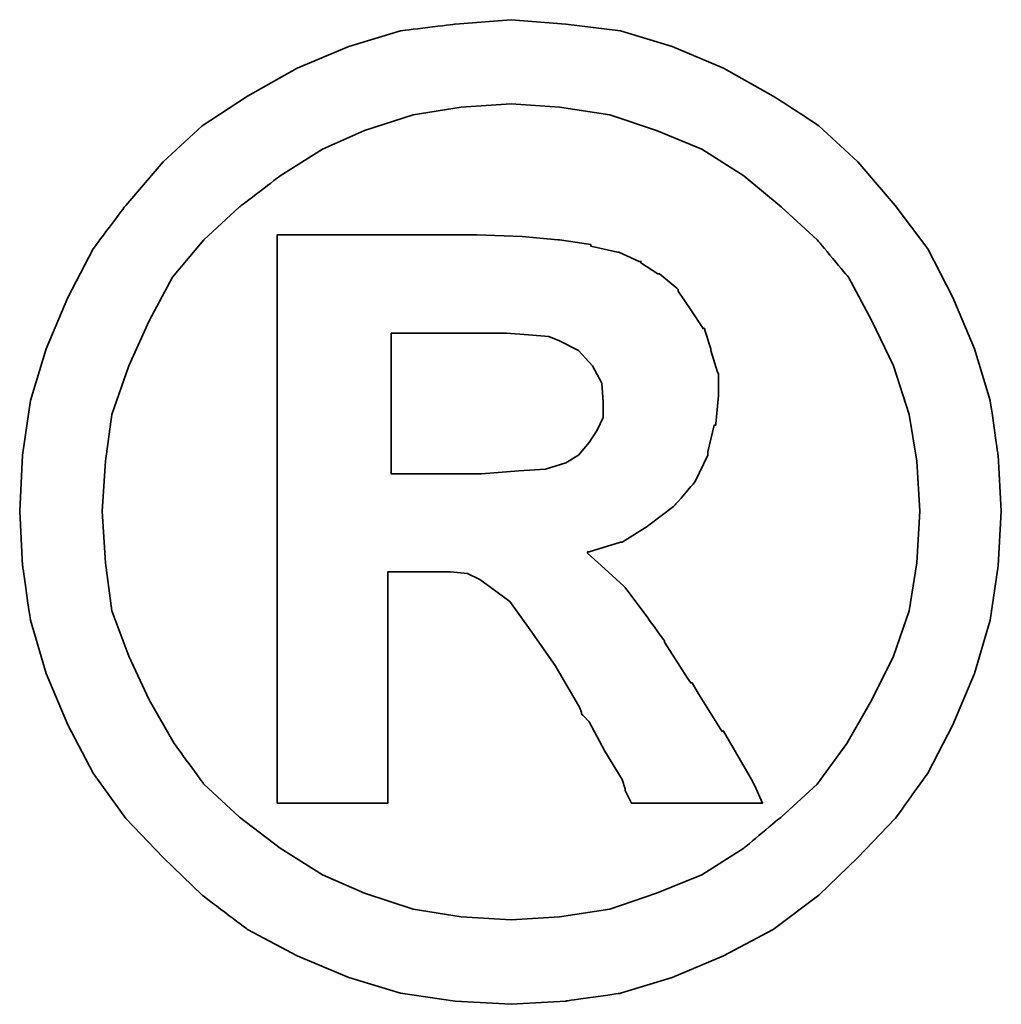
# Model space of a CAD drawing. Header units: millimetres. Extents: x 17 to 344, y 90 to 204.
# Tile 51 of 55: x 276.048 to 276.798, y 127.548 to 128.3. Entities that reach past the tile are written whole.
import ezdxf

# ---------------------------------------------------------------- set-up
doc = ezdxf.new("R2010")
doc.units = ezdxf.units.MM
doc.layers.add('DIM', color=4, linetype='Continuous')
doc.layers.add('layer 1', color=7, linetype='Continuous')

# ---------------------------------------------------------------- blocks, each defined once
blk = doc.blocks.new('TBI MOTION logo(完整正式版)')
at = {"layer": 'layer 1', "color": 22, "lineweight": 35}
for points, knots in [([(81.20634, 4.98624), (81.20634, 4.98624), (81.18649, 5.32862), (81.18649, 5.32862), (81.18649, 5.32862), (81.18649, 5.32862), (81.13886, 5.66206), (81.13886, 5.66206), (81.13886, 5.66206), (81.13886, 5.66206), (81.04359, 5.97764), (81.04359, 5.97764), (81.04359, 5.97764), (81.04359, 5.97764), (80.91061, 6.29124), (80.91061, 6.29124), (80.91061, 6.29124), (80.91061, 6.29124), (80.75778, 6.58697), (80.75778, 6.58697), (80.75778, 6.58697), (80.75778, 6.58697), (80.5593, 6.85294), (80.5593, 6.85294), (80.5593, 6.85294), (80.5593, 6.85294), (80.33105, 7.1189), (80.33105, 7.1189), (80.33105, 7.1189), (80.33105, 7.1189), (80.09287, 7.33921), (80.09287, 7.33921), (80.09287, 7.33921), (80.09287, 7.33921), (79.815, 7.51982), (79.815, 7.51982), (79.815, 7.51982), (79.815, 7.51982), (79.51133, 7.69051), (79.51133, 7.69051), (79.51133, 7.69051), (79.51133, 7.69051), (79.19773, 7.8235), (79.19773, 7.8235), (79.19773, 7.8235), (79.19773, 7.8235), (78.88215, 7.91877), (78.88215, 7.91877), (78.88215, 7.91877), (78.88215, 7.91877), (78.54871, 7.95846), (78.54871, 7.95846), (78.54871, 7.95846), (78.54871, 7.95846), (78.21526, 7.98625), (78.21526, 7.98625), (78.21526, 7.98625), (78.21526, 7.98625), (77.87388, 7.95846), (77.87388, 7.95846), (77.87388, 7.95846), (77.87388, 7.95846), (77.54044, 7.91877), (77.54044, 7.91877), (77.54044, 7.91877), (77.54044, 7.91877), (77.22485, 7.8235), (77.22485, 7.8235), (77.22485, 7.8235), (77.22485, 7.8235), (76.91027, 7.69051), (76.91027, 7.69051), (76.91027, 7.69051), (76.91027, 7.69051), (76.6056, 7.51982), (76.6056, 7.51982), (76.6056, 7.51982), (76.6056, 7.51982), (76.32972, 7.33921), (76.32972, 7.33921), (76.32972, 7.33921), (76.32972, 7.33921), (76.09154, 7.1189), (76.09154, 7.1189), (76.09154, 7.1189), (76.09154, 7.1189), (75.86329, 6.85294), (75.86329, 6.85294), (75.86329, 6.85294), (75.86329, 6.85294), (75.66382, 6.58697), (75.66382, 6.58697), (75.66382, 6.58697), (75.66382, 6.58697), (75.51099, 6.29124), (75.51099, 6.29124), (75.51099, 6.29124), (75.51099, 6.29124), (75.37702, 5.97764), (75.37702, 5.97764), (75.37702, 5.97764), (75.37702, 5.97764), (75.28175, 5.66206), (75.28175, 5.66206), (75.28175, 5.66206), (75.28175, 5.66206), (75.23411, 5.32862), (75.23411, 5.32862), (75.23411, 5.32862), (75.23411, 5.32862), (75.21625, 4.98624), (75.21625, 4.98624), (75.21625, 4.98624), (75.21625, 4.98624), (75.23411, 4.6528), (75.23411, 4.6528), (75.23411, 4.6528), (75.23411, 4.6528), (75.28175, 4.32035), (75.28175, 4.32035), (75.28175, 4.32035), (75.28175, 4.32035), (75.37702, 3.99583), (75.37702, 3.99583), (75.37702, 3.99583), (75.37702, 3.99583), (75.51099, 3.68224), (75.51099, 3.68224), (75.51099, 3.68224), (75.51099, 3.68224), (75.66382, 3.38749), (75.66382, 3.38749), (75.66382, 3.38749), (75.66382, 3.38749), (75.86329, 3.10963), (75.86329, 3.10963), (75.86329, 3.10963), (75.86329, 3.10963), (76.09154, 2.87145), (76.09154, 2.87145), (76.09154, 2.87145), (76.09154, 2.87145), (76.32972, 2.6432), (76.32972, 2.6432), (76.32972, 2.6432), (76.32972, 2.6432), (76.6056, 2.43381), (76.6056, 2.43381), (76.6056, 2.43381), (76.6056, 2.43381), (76.91027, 2.27205), (76.91027, 2.27205), (76.91027, 2.27205), (76.91027, 2.27205), (77.22485, 2.13906), (77.22485, 2.13906), (77.22485, 2.13906), (77.22485, 2.13906), (77.54044, 2.0438), (77.54044, 2.0438), (77.54044, 2.0438), (77.54044, 2.0438), (77.87388, 1.99616), (77.87388, 1.99616), (77.87388, 1.99616), (77.87388, 1.99616), (78.21526, 1.97631), (78.21526, 1.97631), (78.21526, 1.97631), (78.21526, 1.97631), (78.54871, 1.99616), (78.54871, 1.99616), (78.54871, 1.99616), (78.54871, 1.99616), (78.88215, 2.0438), (78.88215, 2.0438), (78.88215, 2.0438), (78.88215, 2.0438), (79.19773, 2.13906), (79.19773, 2.13906), (79.19773, 2.13906), (79.19773, 2.13906), (79.51133, 2.27205), (79.51133, 2.27205), (79.51133, 2.27205), (79.51133, 2.27205), (79.815, 2.43381), (79.815, 2.43381), (79.815, 2.43381), (79.815, 2.43381), (80.09287, 2.6432), (80.09287, 2.6432), (80.09287, 2.6432), (80.09287, 2.6432), (80.33105, 2.87145), (80.33105, 2.87145), (80.33105, 2.87145), (80.33105, 2.87145), (80.5593, 3.10963), (80.5593, 3.10963), (80.5593, 3.10963), (80.5593, 3.10963), (80.75778, 3.38749), (80.75778, 3.38749), (80.75778, 3.38749), (80.75778, 3.38749), (80.91061, 3.68224), (80.91061, 3.68224), (80.91061, 3.68224), (80.91061, 3.68224), (81.04359, 3.99583), (81.04359, 3.99583), (81.04359, 3.99583), (81.04359, 3.99583), (81.13886, 4.32035), (81.13886, 4.32035), (81.13886, 4.32035), (81.13886, 4.32035), (81.18649, 4.6528), (81.18649, 4.6528), (81.18649, 4.6528), (81.18649, 4.6528), (81.20634, 4.98624), (81.20634, 4.98624)], [0, 0, 0, 0, 0.0178571, 0.0178571, 0.0178571, 0.0178572, 0.0357143, 0.0357143, 0.0357143, 0.0357143, 0.0535714, 0.0535714, 0.0535714, 0.0535714, 0.0714286, 0.0714286, 0.0714286, 0.0714286, 0.0892857, 0.0892857, 0.0892857, 0.0892857, 0.1071429, 0.1071429, 0.1071429, 0.1071429, 0.125, 0.125, 0.125, 0.125, 0.1428571, 0.1428571, 0.1428571, 0.1428572, 0.1607143, 0.1607143, 0.1607143, 0.1607143, 0.1785714, 0.1785714, 0.1785714, 0.1785714, 0.1964286, 0.1964286, 0.1964286, 0.1964286, 0.2142857, 0.2142857, 0.2142857, 0.2142857, 0.2321429, 0.2321429, 0.2321429, 0.2321429, 0.25, 0.25, 0.25, 0.25, 0.2678571, 0.2678571, 0.2678571, 0.2678572, 0.2857143, 0.2857143, 0.2857143, 0.2857143, 0.3035714, 0.3035714, 0.3035714, 0.3035714, 0.3214286, 0.3214286, 0.3214286, 0.3214286, 0.3392857, 0.3392857, 0.3392857, 0.3392857, 0.3571429, 0.3571429, 0.3571429, 0.3571429, 0.375, 0.375, 0.375, 0.375, 0.3928571, 0.3928571, 0.3928571, 0.3928572, 0.4107143, 0.4107143, 0.4107143, 0.4107143, 0.4285714, 0.4285714, 0.4285714, 0.4285714, 0.4464286, 0.4464286, 0.4464286, 0.4464286, 0.4642857, 0.4642857, 0.4642857, 0.4642857, 0.4821429, 0.4821429, 0.4821429, 0.4821429, 0.5, 0.5, 0.5, 0.5, 0.5178571, 0.5178571, 0.5178571, 0.5178572, 0.5357143, 0.5357143, 0.5357143, 0.5357143, 0.5535714, 0.5535714, 0.5535714, 0.5535714, 0.5714286, 0.5714286, 0.5714286, 0.5714286, 0.5892857, 0.5892857, 0.5892857, 0.5892857, 0.6071429, 0.6071429, 0.6071429, 0.6071429, 0.625, 0.625, 0.625, 0.625, 0.6428571, 0.6428571, 0.6428571, 0.6428572, 0.6607143, 0.6607143, 0.6607143, 0.6607143, 0.6785714, 0.6785714, 0.6785714, 0.6785714, 0.6964286, 0.6964286, 0.6964286, 0.6964286, 0.7142857, 0.7142857, 0.7142857, 0.7142857, 0.7321429, 0.7321429, 0.7321429, 0.7321429, 0.75, 0.75, 0.75, 0.75, 0.7678571, 0.7678571, 0.7678571, 0.7678572, 0.7857143, 0.7857143, 0.7857143, 0.7857143, 0.8035714, 0.8035714, 0.8035714, 0.8035714, 0.8214286, 0.8214286, 0.8214286, 0.8214286, 0.8392857, 0.8392857, 0.8392857, 0.8392857, 0.8571429, 0.8571429, 0.8571429, 0.8571429, 0.875, 0.875, 0.875, 0.875, 0.8928571, 0.8928571, 0.8928571, 0.8928572, 0.9107143, 0.9107143, 0.9107143, 0.9107143, 0.9285714, 0.9285714, 0.9285714, 0.9285714, 0.9464286, 0.9464286, 0.9464286, 0.9464286, 0.9642857, 0.9642857, 0.9642857, 0.9642857, 0.9821429, 0.9821429, 0.9821429, 0.9821429, 1, 1, 1, 1]), ([(80.71014, 4.98624), (80.71014, 4.98624), (80.69129, 5.29091), (80.69129, 5.29091), (80.69129, 5.29091), (80.69129, 5.29091), (80.64464, 5.57672), (80.64464, 5.57672), (80.64464, 5.57672), (80.64464, 5.57672), (80.54937, 5.87245), (80.54937, 5.87245), (80.54937, 5.87245), (80.54937, 5.87245), (80.41639, 6.14833), (80.41639, 6.14833), (80.41639, 6.14833), (80.41639, 6.14833), (80.27349, 6.41429), (80.27349, 6.41429), (80.27349, 6.41429), (80.27349, 6.41429), (80.08295, 6.64255), (80.08295, 6.64255), (80.08295, 6.64255), (80.08295, 6.64255), (79.86264, 6.84301), (79.86264, 6.84301), (79.86264, 6.84301), (79.86264, 6.84301), (79.63439, 7.03355), (79.63439, 7.03355), (79.63439, 7.03355), (79.63439, 7.03355), (79.37835, 7.1963), (79.37835, 7.1963), (79.37835, 7.1963), (79.37835, 7.1963), (79.10246, 7.30944), (79.10246, 7.30944), (79.10246, 7.30944), (79.10246, 7.30944), (78.81665, 7.40471), (78.81665, 7.40471), (78.81665, 7.40471), (78.81665, 7.40471), (78.511, 7.45234), (78.511, 7.45234), (78.511, 7.45234), (78.511, 7.45234), (78.21526, 7.47219), (78.21526, 7.47219), (78.21526, 7.47219), (78.21526, 7.47219), (77.9106, 7.45234), (77.9106, 7.45234), (77.9106, 7.45234), (77.9106, 7.45234), (77.61685, 7.40471), (77.61685, 7.40471), (77.61685, 7.40471), (77.61685, 7.40471), (77.32012, 7.30944), (77.32012, 7.30944), (77.32012, 7.30944), (77.32012, 7.30944), (77.06309, 7.1963), (77.06309, 7.1963), (77.06309, 7.1963), (77.06309, 7.1963), (76.80606, 7.03355), (76.80606, 7.03355), (76.80606, 7.03355), (76.80606, 7.03355), (76.55797, 6.84301), (76.55797, 6.84301), (76.55797, 6.84301), (76.55797, 6.84301), (76.34063, 6.64255), (76.34063, 6.64255), (76.34063, 6.64255), (76.34063, 6.64255), (76.1491, 6.41429), (76.1491, 6.41429), (76.1491, 6.41429), (76.1491, 6.41429), (76.0062, 6.14833), (76.0062, 6.14833), (76.0062, 6.14833), (76.0062, 6.14833), (75.88314, 5.87245), (75.88314, 5.87245), (75.88314, 5.87245), (75.88314, 5.87245), (75.77794, 5.57672), (75.77794, 5.57672), (75.77794, 5.57672), (75.77794, 5.57672), (75.73924, 5.29091), (75.73924, 5.29091), (75.73924, 5.29091), (75.73924, 5.29091), (75.72039, 4.98624), (75.72039, 4.98624), (75.72039, 4.98624), (75.72039, 4.98624), (75.73924, 4.67165), (75.73924, 4.67165), (75.73924, 4.67165), (75.73924, 4.67165), (75.77794, 4.37791), (75.77794, 4.37791), (75.77794, 4.37791), (75.77794, 4.37791), (75.88314, 4.10102), (75.88314, 4.10102), (75.88314, 4.10102), (75.88314, 4.10102), (76.0062, 3.83407), (76.0062, 3.83407), (76.0062, 3.83407), (76.0062, 3.83407), (76.15902, 3.56811), (76.15902, 3.56811), (76.15902, 3.56811), (76.15902, 3.56811), (76.34063, 3.32001), (76.34063, 3.32001), (76.34063, 3.32001), (76.34063, 3.32001), (76.55797, 3.11955), (76.55797, 3.11955), (76.55797, 3.11955), (76.55797, 3.11955), (76.80606, 2.92901), (76.80606, 2.92901), (76.80606, 2.92901), (76.80606, 2.92901), (77.06309, 2.76725), (77.06309, 2.76725), (77.06309, 2.76725), (77.06309, 2.76725), (77.32012, 2.65412), (77.32012, 2.65412), (77.32012, 2.65412), (77.32012, 2.65412), (77.61685, 2.55786), (77.61685, 2.55786), (77.61685, 2.55786), (77.61685, 2.55786), (77.9106, 2.51022), (77.9106, 2.51022), (77.9106, 2.51022), (77.9106, 2.51022), (78.21526, 2.49137), (78.21526, 2.49137), (78.21526, 2.49137), (78.21526, 2.49137), (78.511, 2.51022), (78.511, 2.51022), (78.511, 2.51022), (78.511, 2.51022), (78.81665, 2.55786), (78.81665, 2.55786), (78.81665, 2.55786), (78.81665, 2.55786), (79.10246, 2.65412), (79.10246, 2.65412), (79.10246, 2.65412), (79.10246, 2.65412), (79.37835, 2.76725), (79.37835, 2.76725), (79.37835, 2.76725), (79.37835, 2.76725), (79.63439, 2.92901), (79.63439, 2.92901), (79.63439, 2.92901), (79.63439, 2.92901), (79.86264, 3.11955), (79.86264, 3.11955), (79.86264, 3.11955), (79.86264, 3.11955), (80.08295, 3.32001), (80.08295, 3.32001), (80.08295, 3.32001), (80.08295, 3.32001), (80.26356, 3.56811), (80.26356, 3.56811), (80.26356, 3.56811), (80.26356, 3.56811), (80.41639, 3.83407), (80.41639, 3.83407), (80.41639, 3.83407), (80.41639, 3.83407), (80.54937, 4.10102), (80.54937, 4.10102), (80.54937, 4.10102), (80.54937, 4.10102), (80.64464, 4.37791), (80.64464, 4.37791), (80.64464, 4.37791), (80.64464, 4.37791), (80.69129, 4.67165), (80.69129, 4.67165), (80.69129, 4.67165), (80.69129, 4.67165), (80.71014, 4.98624), (80.71014, 4.98624)], [0, 0, 0, 0, 0.0192308, 0.0192308, 0.0192308, 0.0192308, 0.0384615, 0.0384615, 0.0384615, 0.0384615, 0.0576923, 0.0576923, 0.0576923, 0.0576923, 0.0769231, 0.0769231, 0.0769231, 0.0769231, 0.0961538, 0.0961538, 0.0961538, 0.0961539, 0.1153846, 0.1153846, 0.1153846, 0.1153846, 0.1346154, 0.1346154, 0.1346154, 0.1346154, 0.1538462, 0.1538462, 0.1538462, 0.1538462, 0.1730769, 0.1730769, 0.1730769, 0.1730769, 0.1923077, 0.1923077, 0.1923077, 0.1923077, 0.2115385, 0.2115385, 0.2115385, 0.2115385, 0.2307692, 0.2307692, 0.2307692, 0.2307692, 0.25, 0.25, 0.25, 0.25, 0.2692308, 0.2692308, 0.2692308, 0.2692308, 0.2884615, 0.2884615, 0.2884615, 0.2884615, 0.3076923, 0.3076923, 0.3076923, 0.3076923, 0.3269231, 0.3269231, 0.3269231, 0.3269231, 0.3461538, 0.3461538, 0.3461538, 0.3461539, 0.3653846, 0.3653846, 0.3653846, 0.3653846, 0.3846154, 0.3846154, 0.3846154, 0.3846154, 0.4038462, 0.4038462, 0.4038462, 0.4038462, 0.4230769, 0.4230769, 0.4230769, 0.4230769, 0.4423077, 0.4423077, 0.4423077, 0.4423077, 0.4615385, 0.4615385, 0.4615385, 0.4615385, 0.4807692, 0.4807692, 0.4807692, 0.4807692, 0.5, 0.5, 0.5, 0.5, 0.5192308, 0.5192308, 0.5192308, 0.5192308, 0.5384615, 0.5384615, 0.5384615, 0.5384615, 0.5576923, 0.5576923, 0.5576923, 0.5576923, 0.5769231, 0.5769231, 0.5769231, 0.5769231, 0.5961538, 0.5961538, 0.5961538, 0.5961539, 0.6153846, 0.6153846, 0.6153846, 0.6153846, 0.6346154, 0.6346154, 0.6346154, 0.6346154, 0.6538462, 0.6538462, 0.6538462, 0.6538462, 0.6730769, 0.6730769, 0.6730769, 0.6730769, 0.6923077, 0.6923077, 0.6923077, 0.6923077, 0.7115385, 0.7115385, 0.7115385, 0.7115385, 0.7307692, 0.7307692, 0.7307692, 0.7307692, 0.75, 0.75, 0.75, 0.75, 0.7692308, 0.7692308, 0.7692308, 0.7692308, 0.7884615, 0.7884615, 0.7884615, 0.7884615, 0.8076923, 0.8076923, 0.8076923, 0.8076923, 0.8269231, 0.8269231, 0.8269231, 0.8269231, 0.8461538, 0.8461538, 0.8461538, 0.8461539, 0.8653846, 0.8653846, 0.8653846, 0.8653846, 0.8846154, 0.8846154, 0.8846154, 0.8846154, 0.9038462, 0.9038462, 0.9038462, 0.9038462, 0.9230769, 0.9230769, 0.9230769, 0.9230769, 0.9423077, 0.9423077, 0.9423077, 0.9423077, 0.9615385, 0.9615385, 0.9615385, 0.9615385, 0.9807692, 0.9807692, 0.9807692, 0.9807692, 1, 1, 1, 1]), ([(76.78721, 3.2823), (76.78721, 3.2823), (76.78721, 3.32001), (76.78721, 3.32001), (76.78721, 3.32001), (76.78721, 3.32001), (76.78721, 3.42422), (76.78721, 3.42422), (76.78721, 3.42422), (76.78721, 3.42422), (76.78721, 3.59689), (76.78721, 3.59689), (76.78721, 3.59689), (76.78721, 3.59689), (76.78721, 3.80529), (76.78721, 3.80529), (76.78721, 3.80529), (76.78721, 3.80529), (76.78721, 4.0524), (76.78721, 4.0524), (76.78721, 4.0524), (76.78721, 4.0524), (76.78721, 4.32035), (76.78721, 4.32035), (76.78721, 4.32035), (76.78721, 4.32035), (76.78721, 4.92868), (76.78721, 4.92868), (76.78721, 4.92868), (76.78721, 4.92868), (76.78721, 5.53801), (76.78721, 5.53801), (76.78721, 5.53801), (76.78721, 5.53801), (76.78721, 5.82482), (76.78721, 5.82482), (76.78721, 5.82482), (76.78721, 5.82482), (76.78721, 6.07291), (76.78721, 6.07291), (76.78721, 6.07291), (76.78721, 6.07291), (76.78721, 6.30017), (76.78721, 6.30017), (76.78721, 6.30017), (76.78721, 6.30017), (76.78721, 6.45399), (76.78721, 6.45399), (76.78721, 6.45399), (76.78721, 6.45399), (76.78721, 6.5572), (76.78721, 6.5572), (76.78721, 6.5572), (76.78721, 6.5572), (76.78721, 6.59689), (76.78721, 6.59689), (76.78721, 6.59689), (76.78721, 6.59689), (76.78721, 6.67232), (76.78721, 6.67232), (76.78721, 6.67232), (76.78721, 6.67232), (76.8537, 6.67232), (76.8537, 6.67232), (76.8537, 6.67232), (76.8537, 6.67232), (76.87355, 6.67232), (76.87355, 6.67232), (76.87355, 6.67232), (76.87355, 6.67232), (76.91027, 6.67232), (76.91027, 6.67232), (76.91027, 6.67232), (76.91027, 6.67232), (77.04424, 6.67232), (77.04424, 6.67232), (77.04424, 6.67232), (77.04424, 6.67232), (77.22485, 6.67232), (77.22485, 6.67232), (77.22485, 6.67232), (77.22485, 6.67232), (77.43524, 6.67232), (77.43524, 6.67232), (77.43524, 6.67232), (77.43524, 6.67232), (77.65357, 6.67232), (77.65357, 6.67232), (77.65357, 6.67232), (77.65357, 6.67232), (77.82625, 6.67232), (77.82625, 6.67232), (77.82625, 6.67232), (77.82625, 6.67232), (77.94037, 6.67232), (77.94037, 6.67232), (77.94037, 6.67232), (77.94037, 6.67232), (77.97709, 6.67232), (77.97709, 6.67232), (77.97709, 6.67232), (77.97709, 6.67232), (77.99694, 6.67232), (77.99694, 6.67232), (77.99694, 6.67232), (77.99694, 6.67232), (78.00686, 6.67232), (78.00686, 6.67232), (78.00686, 6.67232), (78.00686, 6.67232), (78.28275, 6.6624), (78.28275, 6.6624), (78.28275, 6.6624), (78.28275, 6.6624), (78.50107, 6.64255), (78.50107, 6.64255), (78.50107, 6.64255), (78.50107, 6.64255), (78.511, 6.64255), (78.511, 6.64255), (78.511, 6.64255), (78.511, 6.64255), (78.70154, 6.61476), (78.70154, 6.61476), (78.70154, 6.61476), (78.70154, 6.61476), (78.70154, 6.60483), (78.70154, 6.60483), (78.70154, 6.60483), (78.70154, 6.60483), (78.86429, 6.56713), (78.86429, 6.56713), (78.86429, 6.56713), (78.86429, 6.56713), (78.87223, 6.56713), (78.87223, 6.56713), (78.87223, 6.56713), (78.87223, 6.56713), (78.99727, 6.51056), (78.99727, 6.51056), (78.99727, 6.51056), (78.99727, 6.51056), (79.00719, 6.51056), (79.00719, 6.51056), (79.00719, 6.51056), (79.00719, 6.51056), (79.00719, 6.50162), (79.00719, 6.50162), (79.00719, 6.50162), (79.00719, 6.50162), (79.1104, 6.43415), (79.1104, 6.43415), (79.1104, 6.43415), (79.1104, 6.43415), (79.12132, 6.43415), (79.12132, 6.43415), (79.12132, 6.43415), (79.12132, 6.43415), (79.22552, 6.34781), (79.22552, 6.34781), (79.22552, 6.34781), (79.22552, 6.34781), (79.23544, 6.33888), (79.23544, 6.33888), (79.23544, 6.33888), (79.23544, 6.33888), (79.23544, 6.32895), (79.23544, 6.32895), (79.23544, 6.32895), (79.23544, 6.32895), (79.31087, 6.21483), (79.31087, 6.21483), (79.31087, 6.21483), (79.31087, 6.21483), (79.38629, 6.1007), (79.38629, 6.1007), (79.38629, 6.1007), (79.38629, 6.1007), (79.3972, 6.1007), (79.3972, 6.1007), (79.3972, 6.1007), (79.3972, 6.1007), (79.3972, 6.09078), (79.3972, 6.09078), (79.3972, 6.09078), (79.3972, 6.09078), (79.43392, 5.97764), (79.43392, 5.97764), (79.43392, 5.97764), (79.43392, 5.97764), (79.43392, 5.96772), (79.43392, 5.96772), (79.43392, 5.96772), (79.43392, 5.96772), (79.47362, 5.83474), (79.47362, 5.83474), (79.47362, 5.83474), (79.47362, 5.83474), (79.48156, 5.82482), (79.48156, 5.82482), (79.48156, 5.82482), (79.48156, 5.82482), (79.48156, 5.69977), (79.48156, 5.69977), (79.48156, 5.69977), (79.48156, 5.69977), (79.48156, 5.69183), (79.48156, 5.69183), (79.48156, 5.69183), (79.48156, 5.69183), (79.4637, 5.51915), (79.4637, 5.51915), (79.4637, 5.51915), (79.4637, 5.51915), (79.4637, 5.51122), (79.4637, 5.51122), (79.4637, 5.51122), (79.4637, 5.51122), (79.45377, 5.51122), (79.45377, 5.51122), (79.45377, 5.51122), (79.45377, 5.51122), (79.41507, 5.34847), (79.41507, 5.34847), (79.41507, 5.34847), (79.41507, 5.34847), (79.41507, 5.33854), (79.41507, 5.33854), (79.41507, 5.33854), (79.41507, 5.33854), (79.41507, 5.32862), (79.41507, 5.32862), (79.41507, 5.32862), (79.41507, 5.32862), (79.33865, 5.16785), (79.33865, 5.16785), (79.33865, 5.16785), (79.33865, 5.16785), (79.33071, 5.15693), (79.33071, 5.15693), (79.33071, 5.15693), (79.33071, 5.15693), (79.2156, 5.02495), (79.2156, 5.02495), (79.2156, 5.02495), (79.2156, 5.02495), (79.20567, 5.01502), (79.20567, 5.01502), (79.20567, 5.01502), (79.20567, 5.01502), (79.05483, 4.89991), (79.05483, 4.89991), (79.05483, 4.89991), (79.05483, 4.89991), (79.04491, 4.89197), (79.04491, 4.89197), (79.04491, 4.89197), (79.04491, 4.89197), (78.89208, 4.7967), (78.89208, 4.7967), (78.89208, 4.7967), (78.89208, 4.7967), (78.88215, 4.7967), (78.88215, 4.7967), (78.88215, 4.7967), (78.88215, 4.7967), (78.69161, 4.73913), (78.69161, 4.73913), (78.69161, 4.73913), (78.69161, 4.73913), (78.68169, 4.73913), (78.68169, 4.73913), (78.68169, 4.73913), (78.68169, 4.73913), (78.68169, 4.72921), (78.68169, 4.72921), (78.68169, 4.72921), (78.68169, 4.72921), (78.78688, 4.63394), (78.78688, 4.63394), (78.78688, 4.63394), (78.78688, 4.63394), (78.902, 4.52875), (78.902, 4.52875), (78.902, 4.52875), (78.902, 4.52875), (78.91093, 4.52081), (78.91093, 4.52081), (78.91093, 4.52081), (78.91093, 4.52081), (79.02506, 4.36798), (79.02506, 4.36798), (79.02506, 4.36798), (79.02506, 4.36798), (79.1501, 4.1953), (79.1501, 4.1953), (79.1501, 4.1953), (79.1501, 4.1953), (79.1501, 4.18736), (79.1501, 4.18736), (79.1501, 4.18736), (79.1501, 4.18736), (79.29201, 3.96705), (79.29201, 3.96705), (79.29201, 3.96705), (79.29201, 3.96705), (79.31087, 3.93828), (79.31087, 3.93828), (79.31087, 3.93828), (79.31087, 3.93828), (79.32079, 3.93828), (79.32079, 3.93828), (79.32079, 3.93828), (79.32079, 3.93828), (79.3585, 3.87178), (79.3585, 3.87178), (79.3585, 3.87178), (79.3585, 3.87178), (79.50141, 3.64353), (79.50141, 3.64353), (79.50141, 3.64353), (79.50141, 3.64353), (79.51133, 3.64353), (79.51133, 3.64353), (79.51133, 3.64353), (79.51133, 3.64353), (79.64431, 3.41528), (79.64431, 3.41528), (79.64431, 3.41528), (79.64431, 3.41528), (79.68202, 3.3478), (79.68202, 3.3478), (79.68202, 3.3478), (79.68202, 3.3478), (79.70187, 3.31009), (79.70187, 3.31009), (79.70187, 3.31009), (79.70187, 3.31009), (79.7495, 3.2049), (79.7495, 3.2049), (79.7495, 3.2049), (79.7495, 3.2049), (79.64431, 3.2049), (79.64431, 3.2049), (79.64431, 3.2049), (79.64431, 3.2049), (79.62546, 3.2049), (79.62546, 3.2049), (79.62546, 3.2049), (79.62546, 3.2049), (79.53912, 3.2049), (79.53912, 3.2049), (79.53912, 3.2049), (79.53912, 3.2049), (79.31087, 3.2049), (79.31087, 3.2049), (79.31087, 3.2049), (79.31087, 3.2049), (79.08262, 3.2049), (79.08262, 3.2049), (79.08262, 3.2049), (79.08262, 3.2049), (79.00719, 3.2049), (79.00719, 3.2049), (79.00719, 3.2049), (79.00719, 3.2049), (78.98735, 3.2049), (78.98735, 3.2049), (78.98735, 3.2049), (78.98735, 3.2049), (78.94964, 3.2049), (78.94964, 3.2049), (78.94964, 3.2049), (78.94964, 3.2049), (78.92979, 3.24459), (78.92979, 3.24459), (78.92979, 3.24459), (78.92979, 3.24459), (78.91093, 3.2823), (78.91093, 3.2823), (78.91093, 3.2823), (78.91093, 3.2823), (78.91093, 3.29223), (78.91093, 3.29223), (78.91093, 3.29223), (78.91093, 3.29223), (78.89208, 3.3478), (78.89208, 3.3478), (78.89208, 3.3478), (78.89208, 3.3478), (78.78688, 3.52048), (78.78688, 3.52048), (78.78688, 3.52048), (78.78688, 3.52048), (78.69161, 3.7001), (78.69161, 3.7001), (78.69161, 3.7001), (78.69161, 3.7001), (78.6539, 3.7388), (78.6539, 3.7388), (78.6539, 3.7388), (78.6539, 3.7388), (78.64398, 3.74873), (78.64398, 3.74873), (78.64398, 3.74873), (78.64398, 3.74873), (78.64398, 3.75766), (78.64398, 3.75766), (78.64398, 3.75766), (78.64398, 3.75766), (78.63405, 3.78644), (78.63405, 3.78644), (78.63405, 3.78644), (78.63405, 3.78644), (78.48321, 4.04347), (78.48321, 4.04347), (78.48321, 4.04347), (78.48321, 4.04347), (78.33038, 4.2618), (78.33038, 4.2618), (78.33038, 4.2618), (78.33038, 4.2618), (78.20732, 4.43447), (78.20732, 4.43447), (78.20732, 4.43447), (78.20732, 4.43447), (78.09221, 4.52081), (78.09221, 4.52081), (78.09221, 4.52081), (78.09221, 4.52081), (78.02472, 4.56845), (78.02472, 4.56845), (78.02472, 4.56845), (78.02472, 4.56845), (77.9493, 4.60616), (77.9493, 4.60616), (77.9493, 4.60616), (77.9493, 4.60616), (77.8451, 4.61608), (77.8451, 4.61608), (77.8451, 4.61608), (77.8451, 4.61608), (77.71113, 4.61608), (77.71113, 4.61608), (77.71113, 4.61608), (77.71113, 4.61608), (77.69128, 4.61608), (77.69128, 4.61608), (77.69128, 4.61608), (77.69128, 4.61608), (77.67342, 4.61608), (77.67342, 4.61608), (77.67342, 4.61608), (77.67342, 4.61608), (77.5583, 4.61608), (77.5583, 4.61608), (77.5583, 4.61608), (77.5583, 4.61608), (77.46303, 4.61608), (77.46303, 4.61608), (77.46303, 4.61608), (77.46303, 4.61608), (77.46303, 4.54761), (77.46303, 4.54761), (77.46303, 4.54761), (77.46303, 4.54761), (77.46303, 4.47318), (77.46303, 4.47318), (77.46303, 4.47318), (77.46303, 4.47318), (77.46303, 4.24294), (77.46303, 4.24294), (77.46303, 4.24294), (77.46303, 4.24294), (77.46303, 3.99583), (77.46303, 3.99583), (77.46303, 3.99583), (77.46303, 3.99583), (77.46303, 3.72888), (77.46303, 3.72888), (77.46303, 3.72888), (77.46303, 3.72888), (77.46303, 3.51055), (77.46303, 3.51055), (77.46303, 3.51055), (77.46303, 3.51055), (77.46303, 3.42422), (77.46303, 3.42422), (77.46303, 3.42422), (77.46303, 3.42422), (77.46303, 3.35773), (77.46303, 3.35773), (77.46303, 3.35773), (77.46303, 3.35773), (77.46303, 3.30017), (77.46303, 3.30017), (77.46303, 3.30017), (77.46303, 3.30017), (77.46303, 3.2823), (77.46303, 3.2823), (77.46303, 3.2823), (77.46303, 3.2823), (77.46303, 3.2049), (77.46303, 3.2049), (77.46303, 3.2049), (77.46303, 3.2049), (77.39753, 3.2049), (77.39753, 3.2049), (77.39753, 3.2049), (77.39753, 3.2049), (77.37768, 3.2049), (77.37768, 3.2049), (77.37768, 3.2049), (77.37768, 3.2049), (77.32012, 3.2049), (77.32012, 3.2049), (77.32012, 3.2049), (77.32012, 3.2049), (77.12165, 3.2049), (77.12165, 3.2049), (77.12165, 3.2049), (77.12165, 3.2049), (76.94897, 3.2049), (76.94897, 3.2049), (76.94897, 3.2049), (76.94897, 3.2049), (76.8924, 3.2049), (76.8924, 3.2049), (76.8924, 3.2049), (76.8924, 3.2049), (76.8537, 3.2049), (76.8537, 3.2049), (76.8537, 3.2049), (76.8537, 3.2049), (76.78721, 3.2049), (76.78721, 3.2049), (76.78721, 3.2049), (76.78721, 3.2049), (76.78721, 3.2823), (76.78721, 3.2823)], [0, 0, 0, 0, 0.0074074, 0.0074074, 0.0074074, 0.0074074, 0.0148148, 0.0148148, 0.0148148, 0.0148148, 0.0222222, 0.0222222, 0.0222222, 0.0222222, 0.0296296, 0.0296296, 0.0296296, 0.0296296, 0.037037, 0.037037, 0.037037, 0.037037, 0.0444444, 0.0444444, 0.0444444, 0.0444445, 0.0518519, 0.0518519, 0.0518519, 0.0518519, 0.0592593, 0.0592593, 0.0592593, 0.0592593, 0.0666667, 0.0666667, 0.0666667, 0.0666667, 0.0740741, 0.0740741, 0.0740741, 0.0740741, 0.0814815, 0.0814815, 0.0814815, 0.0814815, 0.0888889, 0.0888889, 0.0888889, 0.0888889, 0.0962963, 0.0962963, 0.0962963, 0.0962963, 0.1037037, 0.1037037, 0.1037037, 0.1037037, 0.1111111, 0.1111111, 0.1111111, 0.1111111, 0.1185185, 0.1185185, 0.1185185, 0.1185185, 0.1259259, 0.1259259, 0.1259259, 0.1259259, 0.1333333, 0.1333333, 0.1333333, 0.1333333, 0.1407407, 0.1407407, 0.1407407, 0.1407408, 0.1481481, 0.1481481, 0.1481481, 0.1481482, 0.1555556, 0.1555556, 0.1555556, 0.1555556, 0.162963, 0.162963, 0.162963, 0.162963, 0.1703704, 0.1703704, 0.1703704, 0.1703704, 0.1777778, 0.1777778, 0.1777778, 0.1777778, 0.1851852, 0.1851852, 0.1851852, 0.1851852, 0.1925926, 0.1925926, 0.1925926, 0.1925926, 0.2, 0.2, 0.2, 0.2, 0.2074074, 0.2074074, 0.2074074, 0.2074074, 0.2148148, 0.2148148, 0.2148148, 0.2148148, 0.2222222, 0.2222222, 0.2222222, 0.2222222, 0.2296296, 0.2296296, 0.2296296, 0.2296296, 0.237037, 0.237037, 0.237037, 0.237037, 0.2444444, 0.2444444, 0.2444444, 0.2444445, 0.2518519, 0.2518519, 0.2518519, 0.2518519, 0.2592593, 0.2592593, 0.2592593, 0.2592593, 0.2666667, 0.2666667, 0.2666667, 0.2666667, 0.2740741, 0.2740741, 0.2740741, 0.2740741, 0.2814815, 0.2814815, 0.2814815, 0.2814815, 0.2888889, 0.2888889, 0.2888889, 0.2888889, 0.2962963, 0.2962963, 0.2962963, 0.2962963, 0.3037037, 0.3037037, 0.3037037, 0.3037037, 0.3111111, 0.3111111, 0.3111111, 0.3111111, 0.3185185, 0.3185185, 0.3185185, 0.3185185, 0.3259259, 0.3259259, 0.3259259, 0.3259259, 0.3333333, 0.3333333, 0.3333333, 0.3333333, 0.3407407, 0.3407407, 0.3407407, 0.3407408, 0.3481481, 0.3481481, 0.3481481, 0.3481482, 0.3555556, 0.3555556, 0.3555556, 0.3555556, 0.362963, 0.362963, 0.362963, 0.362963, 0.3703704, 0.3703704, 0.3703704, 0.3703704, 0.3777778, 0.3777778, 0.3777778, 0.3777778, 0.3851852, 0.3851852, 0.3851852, 0.3851852, 0.3925926, 0.3925926, 0.3925926, 0.3925926, 0.4, 0.4, 0.4, 0.4, 0.4074074, 0.4074074, 0.4074074, 0.4074074, 0.4148148, 0.4148148, 0.4148148, 0.4148148, 0.4222222, 0.4222222, 0.4222222, 0.4222222, 0.4296296, 0.4296296, 0.4296296, 0.4296296, 0.437037, 0.437037, 0.437037, 0.437037, 0.4444444, 0.4444444, 0.4444444, 0.4444445, 0.4518519, 0.4518519, 0.4518519, 0.4518519, 0.4592593, 0.4592593, 0.4592593, 0.4592593, 0.4666667, 0.4666667, 0.4666667, 0.4666667, 0.4740741, 0.4740741, 0.4740741, 0.4740741, 0.4814815, 0.4814815, 0.4814815, 0.4814815, 0.4888889, 0.4888889, 0.4888889, 0.4888889, 0.4962963, 0.4962963, 0.4962963, 0.4962963, 0.5037037, 0.5037037, 0.5037037, 0.5037037, 0.5111111, 0.5111111, 0.5111111, 0.5111111, 0.5185185, 0.5185185, 0.5185185, 0.5185185, 0.5259259, 0.5259259, 0.5259259, 0.5259259, 0.5333333, 0.5333333, 0.5333333, 0.5333333, 0.5407407, 0.5407407, 0.5407407, 0.5407408, 0.5481481, 0.5481481, 0.5481481, 0.5481482, 0.5555556, 0.5555556, 0.5555556, 0.5555556, 0.562963, 0.562963, 0.562963, 0.562963, 0.5703704, 0.5703704, 0.5703704, 0.5703704, 0.5777778, 0.5777778, 0.5777778, 0.5777778, 0.5851852, 0.5851852, 0.5851852, 0.5851852, 0.5925926, 0.5925926, 0.5925926, 0.5925926, 0.6, 0.6, 0.6, 0.6, 0.6074074, 0.6074074, 0.6074074, 0.6074074, 0.6148148, 0.6148148, 0.6148148, 0.6148148, 0.6222222, 0.6222222, 0.6222222, 0.6222222, 0.6296296, 0.6296296, 0.6296296, 0.6296296, 0.637037, 0.637037, 0.637037, 0.637037, 0.6444444, 0.6444444, 0.6444444, 0.6444445, 0.6518519, 0.6518519, 0.6518519, 0.6518519, 0.6592593, 0.6592593, 0.6592593, 0.6592593, 0.6666667, 0.6666667, 0.6666667, 0.6666667, 0.6740741, 0.6740741, 0.6740741, 0.6740741, 0.6814815, 0.6814815, 0.6814815, 0.6814815, 0.6888889, 0.6888889, 0.6888889, 0.6888889, 0.6962963, 0.6962963, 0.6962963, 0.6962963, 0.7037037, 0.7037037, 0.7037037, 0.7037037, 0.7111111, 0.7111111, 0.7111111, 0.7111111, 0.7185185, 0.7185185, 0.7185185, 0.7185185, 0.7259259, 0.7259259, 0.7259259, 0.7259259, 0.7333333, 0.7333333, 0.7333333, 0.7333333, 0.7407407, 0.7407407, 0.7407407, 0.7407408, 0.7481481, 0.7481481, 0.7481481, 0.7481482, 0.7555556, 0.7555556, 0.7555556, 0.7555556, 0.762963, 0.762963, 0.762963, 0.762963, 0.7703704, 0.7703704, 0.7703704, 0.7703704, 0.7777778, 0.7777778, 0.7777778, 0.7777778, 0.7851852, 0.7851852, 0.7851852, 0.7851852, 0.7925926, 0.7925926, 0.7925926, 0.7925926, 0.8, 0.8, 0.8, 0.8, 0.8074074, 0.8074074, 0.8074074, 0.8074074, 0.8148148, 0.8148148, 0.8148148, 0.8148148, 0.8222222, 0.8222222, 0.8222222, 0.8222222, 0.8296296, 0.8296296, 0.8296296, 0.8296296, 0.837037, 0.837037, 0.837037, 0.837037, 0.8444444, 0.8444444, 0.8444444, 0.8444445, 0.8518519, 0.8518519, 0.8518519, 0.8518519, 0.8592593, 0.8592593, 0.8592593, 0.8592593, 0.8666667, 0.8666667, 0.8666667, 0.8666667, 0.8740741, 0.8740741, 0.8740741, 0.8740741, 0.8814815, 0.8814815, 0.8814815, 0.8814815, 0.8888889, 0.8888889, 0.8888889, 0.8888889, 0.8962963, 0.8962963, 0.8962963, 0.8962963, 0.9037037, 0.9037037, 0.9037037, 0.9037037, 0.9111111, 0.9111111, 0.9111111, 0.9111111, 0.9185185, 0.9185185, 0.9185185, 0.9185185, 0.9259259, 0.9259259, 0.9259259, 0.9259259, 0.9333333, 0.9333333, 0.9333333, 0.9333333, 0.9407407, 0.9407407, 0.9407407, 0.9407408, 0.9481481, 0.9481481, 0.9481481, 0.9481482, 0.9555556, 0.9555556, 0.9555556, 0.9555556, 0.962963, 0.962963, 0.962963, 0.962963, 0.9703704, 0.9703704, 0.9703704, 0.9703704, 0.9777778, 0.9777778, 0.9777778, 0.9777778, 0.9851852, 0.9851852, 0.9851852, 0.9851852, 0.9925926, 0.9925926, 0.9925926, 0.9925926, 1, 1, 1, 1]), ([(77.48288, 6.07291), (77.48288, 6.07291), (77.48288, 5.99551), (77.48288, 5.99551), (77.48288, 5.99551), (77.48288, 5.99551), (77.48288, 5.82482), (77.48288, 5.82482), (77.48288, 5.82482), (77.48288, 5.82482), (77.48288, 5.63328), (77.48288, 5.63328), (77.48288, 5.63328), (77.48288, 5.63328), (77.48288, 5.46358), (77.48288, 5.46358), (77.48288, 5.46358), (77.48288, 5.46358), (77.48288, 5.29091), (77.48288, 5.29091), (77.48288, 5.29091), (77.48288, 5.29091), (77.48288, 5.21449), (77.48288, 5.21449), (77.48288, 5.21449), (77.48288, 5.21449), (77.50074, 5.21449), (77.50074, 5.21449), (77.50074, 5.21449), (77.50074, 5.21449), (77.71113, 5.21449), (77.71113, 5.21449), (77.71113, 5.21449), (77.71113, 5.21449), (77.94037, 5.21449), (77.94037, 5.21449), (77.94037, 5.21449), (77.94037, 5.21449), (78.01579, 5.21449), (78.01579, 5.21449), (78.01579, 5.21449), (78.01579, 5.21449), (78.03465, 5.21449), (78.03465, 5.21449), (78.03465, 5.21449), (78.03465, 5.21449), (78.2629, 5.23335), (78.2629, 5.23335), (78.2629, 5.23335), (78.2629, 5.23335), (78.42565, 5.24327), (78.42565, 5.24327), (78.42565, 5.24327), (78.42565, 5.24327), (78.54871, 5.28098), (78.54871, 5.28098), (78.54871, 5.28098), (78.54871, 5.28098), (78.62611, 5.32862), (78.62611, 5.32862), (78.62611, 5.32862), (78.62611, 5.32862), (78.69161, 5.40503), (78.69161, 5.40503), (78.69161, 5.40503), (78.69161, 5.40503), (78.73925, 5.48145), (78.73925, 5.48145), (78.73925, 5.48145), (78.73925, 5.48145), (78.77696, 5.55885), (78.77696, 5.55885), (78.77696, 5.55885), (78.77696, 5.55885), (78.77696, 5.65214), (78.77696, 5.65214), (78.77696, 5.65214), (78.77696, 5.65214), (78.76902, 5.76726), (78.76902, 5.76726), (78.76902, 5.76726), (78.76902, 5.76726), (78.71146, 5.87245), (78.71146, 5.87245), (78.71146, 5.87245), (78.71146, 5.87245), (78.62611, 5.96772), (78.62611, 5.96772), (78.62611, 5.96772), (78.62611, 5.96772), (78.511, 6.02528), (78.511, 6.02528), (78.511, 6.02528), (78.511, 6.02528), (78.44451, 6.05306), (78.44451, 6.05306), (78.44451, 6.05306), (78.44451, 6.05306), (78.32046, 6.06299), (78.32046, 6.06299), (78.32046, 6.06299), (78.32046, 6.06299), (78.18748, 6.07291), (78.18748, 6.07291), (78.18748, 6.07291), (78.18748, 6.07291), (77.99694, 6.07291), (77.99694, 6.07291), (77.99694, 6.07291), (77.99694, 6.07291), (77.97709, 6.07291), (77.97709, 6.07291), (77.97709, 6.07291), (77.97709, 6.07291), (77.90167, 6.07291), (77.90167, 6.07291), (77.90167, 6.07291), (77.90167, 6.07291), (77.69128, 6.07291), (77.69128, 6.07291), (77.69128, 6.07291), (77.69128, 6.07291), (77.50074, 6.07291), (77.50074, 6.07291), (77.50074, 6.07291), (77.50074, 6.07291), (77.48288, 6.07291), (77.48288, 6.07291)], [0, 0, 0, 0, 0.03125, 0.03125, 0.03125, 0.03125, 0.0625, 0.0625, 0.0625, 0.0625, 0.09375, 0.09375, 0.09375, 0.09375, 0.125, 0.125, 0.125, 0.125, 0.15625, 0.15625, 0.15625, 0.15625, 0.1875, 0.1875, 0.1875, 0.1875, 0.21875, 0.21875, 0.21875, 0.21875, 0.25, 0.25, 0.25, 0.25, 0.28125, 0.28125, 0.28125, 0.28125, 0.3125, 0.3125, 0.3125, 0.3125, 0.34375, 0.34375, 0.34375, 0.34375, 0.375, 0.375, 0.375, 0.375, 0.40625, 0.40625, 0.40625, 0.40625, 0.4375, 0.4375, 0.4375, 0.4375, 0.46875, 0.46875, 0.46875, 0.46875, 0.5, 0.5, 0.5, 0.5, 0.53125, 0.53125, 0.53125, 0.53125, 0.5625, 0.5625, 0.5625, 0.5625, 0.59375, 0.59375, 0.59375, 0.59375, 0.625, 0.625, 0.625, 0.625, 0.65625, 0.65625, 0.65625, 0.65625, 0.6875, 0.6875, 0.6875, 0.6875, 0.71875, 0.71875, 0.71875, 0.71875, 0.75, 0.75, 0.75, 0.75, 0.78125, 0.78125, 0.78125, 0.78125, 0.8125, 0.8125, 0.8125, 0.8125, 0.84375, 0.84375, 0.84375, 0.84375, 0.875, 0.875, 0.875, 0.875, 0.90625, 0.90625, 0.90625, 0.90625, 0.9375, 0.9375, 0.9375, 0.9375, 0.96875, 0.96875, 0.96875, 0.96875, 1, 1, 1, 1])]:
    blk.add_open_spline(points, degree=3, knots=knots, dxfattribs=at)

msp = doc.modelspace()

# ---------------------------------------------------------------- block references
at = {"layer": 'DIM', "color": 7, "xscale": 0.1250977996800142, "yscale": 0.1250977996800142, "zscale": 0.1250977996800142}
msp.add_blockref('TBI MOTION logo(完整正式版)', (266.63907, 127.30088), dxfattribs=at)

doc.saveas('drawing.dxf')
